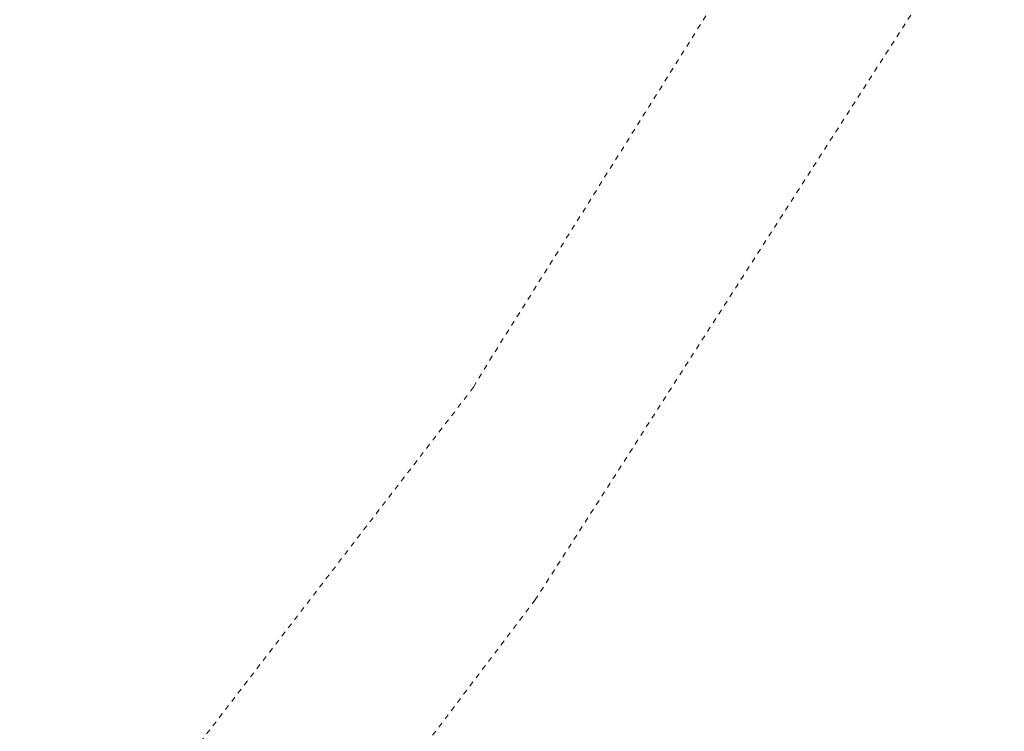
# Model space of a CAD drawing. Header units: metres. Extents: x 8440716 to 8446743, y 5883760 to 5887966.
# Tile 11 of 256: x 8442125 to 8442221, y 5885725 to 5885795. Entities that reach past the tile are written whole.
import ezdxf

# ---------------------------------------------------------------- set-up
doc = ezdxf.new("R2010")
doc.units = ezdxf.units.M
doc.header["$MEASUREMENT"] = 0
doc.linetypes.add('0.5_0.5', pattern=[1, 0.5, -0.5])
doc.layers.add('218-kontur użytku gruntowego', color=253, linetype='CONTINUOUS')

msp = doc.modelspace()

# ---------------------------------------------------------------- linework, layer by layer
at = {"layer": '218-kontur użytku gruntowego', "color": 3, "linetype": '0.5_0.5', "lineweight": 18, "flags": 128}
for points in [[(8442175.02, 5885738.22), (8442249.81, 5885854.59)], [(8442195.34, 5885800.87), (8442170.87, 5885761.9)], [(8442170.87, 5885761.9), (8442169.05, 5885758.89)], [(8442169.05, 5885758.89), (8442121.82, 5885697.56)], [(8442139.71, 5885691.61), (8442175.02, 5885738.22)]]:
    msp.add_lwpolyline(points, dxfattribs=at)

doc.saveas('drawing.dxf')
